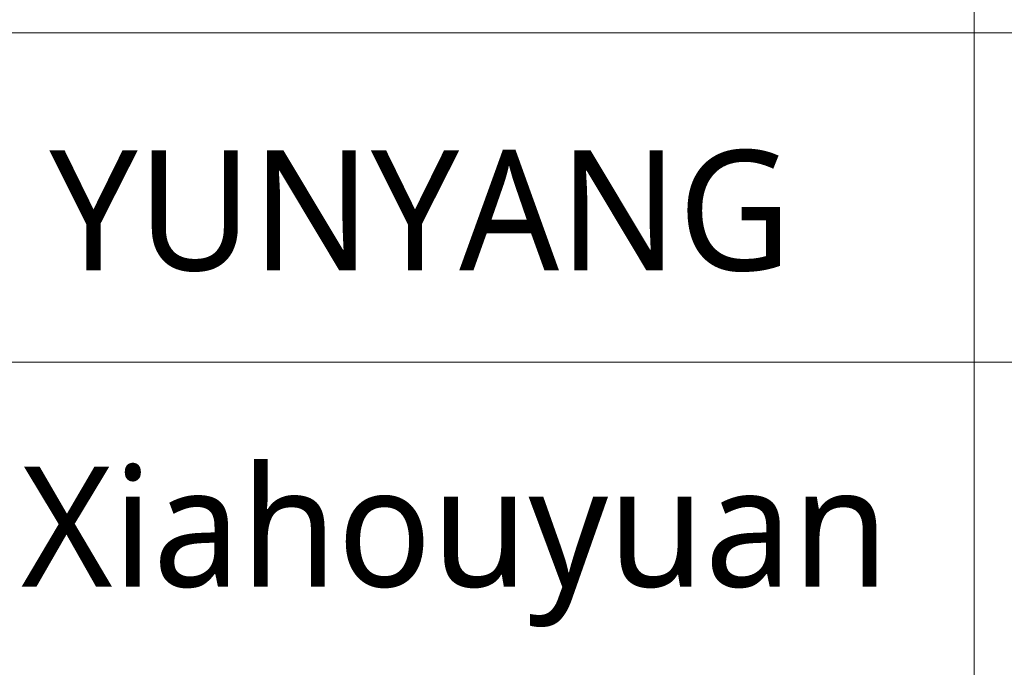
# Model space of a CAD drawing. Header units: millimetres. Extents: x 2163 to 2692, y -1564 to -1190.
# Tile 32 of 48: x 2630 to 2654, y -1533 to -1517. Entities that reach past the tile are written whole.
import ezdxf

# ---------------------------------------------------------------- set-up
doc = ezdxf.new("R2010")
doc.units = ezdxf.units.MM
doc.styles.get("Standard").update_dxf_attribs({"font": 'AcadEref.ttf'})

msp = doc.modelspace()

# ---------------------------------------------------------------- linework, layer by layer
at = {"color": 7, "lineweight": 13}
for p, q in [((2653.081, -1549.154), (2653.081, -1501.634)), ((2466.018, -1517.474), (2679.145, -1517.474)), ((2548.825, -1525.376), (2679.145, -1525.376))]:
    msp.add_line(p, q, dxfattribs=at)

# ---------------------------------------------------------------- texts
at = {"char_height": 2.88, "width": 15.91721, "attachment_point": 1}
for s, insert in [('{\\fMicrosoft YaHei|b0|i0|c134|p0;YUNYANG}', (2630.88, -1520.293)), ('{\\fMicrosoft YaHei|b0|i0|c134|p0;Xiahouyuan}', (2630.202, -1527.878))]:
    msp.add_mtext(s, dxfattribs=dict(at, insert=insert))

doc.saveas('drawing.dxf')
